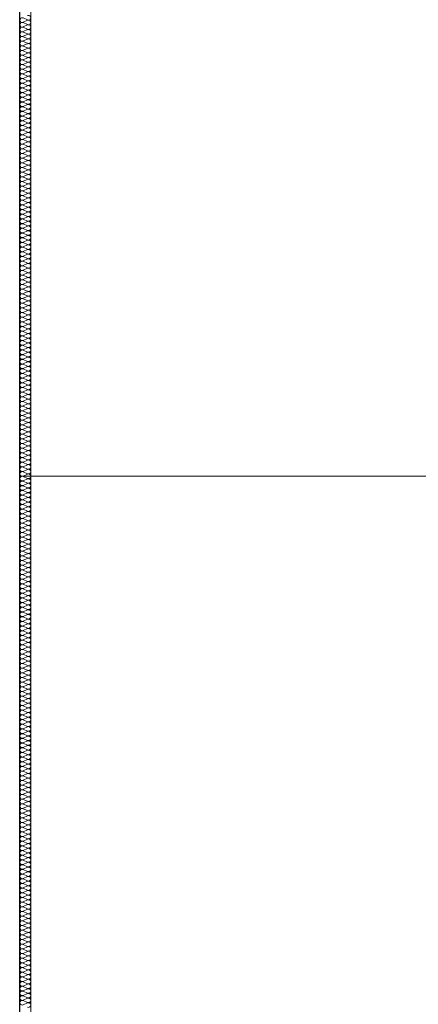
# Model space of a CAD drawing. Header units: inches. Extents: x -515158 to -470211, y -1887 to 84268.
# Tile 78 of 102: x -498823 to -497008, y 70415 to 74894. Entities that reach past the tile are written whole.
import ezdxf

# ---------------------------------------------------------------- set-up
doc = ezdxf.new("R2010")
doc.units = ezdxf.units.IN
doc.header["$MEASUREMENT"] = 0
for name, color, linetype, lineweight in [('#podkład', 252, 'Continuous', 9), ('Arch ocieplenie_Nr_Pióra__9', 252, 'Continuous', 9), ('Arch wykończenie_Nr_Pióra__3', 252, 'Continuous', 18), ('INWENT DACH_Nr_Pióra__21', 252, 'Continuous', 9), ('INWENT.ŚCIANY_Nr_Pióra__1', 252, 'Continuous', 25)]:
    doc.layers.add(name, color=color, linetype=linetype, lineweight=lineweight)
doc.layers.add('Arch ocieplenie', color=252, linetype='Continuous')

# ---------------------------------------------------------------- blocks, each defined once
blk = doc.blocks.new('Izolacja cieplna 14_210', base_point=(-497758.3, 79647.6))
at = {"layer": 'Arch ocieplenie_Nr_Pióra__9', "linetype": 'Continuous'}
for p, q in [((-497743.4, 76102.6), (-497723.2, 76093.7)), ((-497723.2, 76091.9), (-497743.4, 76083.1)), ((-497743.4, 76081.3), (-497723.2, 76072.4)), ((-497723.2, 76070.7), (-497743.4, 76061.8)), ((-497743.4, 76060), (-497723.2, 76051.2)), ((-497723.2, 76049.4), (-497743.4, 76040.5)), ((-497743.4, 76038.7), (-497723.2, 76029.9)), ((-497723.2, 76028.1), (-497743.4, 76019.2)), ((-497743.4, 76017.4), (-497723.2, 76008.6)), ((-497723.2, 76006.8), (-497743.4, 75997.9)), ((-497743.4, 75996.1), (-497723.2, 75987.3)), ((-497723.2, 75985.5), (-497743.4, 75976.7)), ((-497743.4, 75974.9), (-497723.2, 75966)), ((-497723.2, 75964.2), (-497743.4, 75955.4)), ((-497743.4, 75953.6), (-497723.2, 75944.7)), ((-497723.2, 75942.9), (-497743.4, 75934.1)), ((-497743.4, 75932.3), (-497723.2, 75923.4)), ((-497723.2, 75921.6), (-497743.4, 75912.8)), ((-497743.4, 75911), (-497723.2, 75902.1)), ((-497723.2, 75900.4), (-497743.4, 75891.5)), ((-497743.4, 75889.7), (-497723.2, 75880.9)), ((-497723.2, 75879.1), (-497743.4, 75870.2)), ((-497743.4, 75868.4), (-497723.2, 75859.6)), ((-497723.2, 75857.8), (-497743.4, 75848.9)), ((-497743.4, 75847.1), (-497723.2, 75838.3)), ((-497723.2, 75836.5), (-497743.4, 75827.6)), ((-497743.4, 75825.9), (-497723.2, 75817)), ((-497723.2, 75815.2), (-497743.4, 75806.4)), ((-497743.4, 75804.6), (-497723.2, 75795.7)), ((-497723.2, 75793.9), (-497743.4, 75785.1)), ((-497743.4, 75783.3), (-497723.2, 75774.4)), ((-497723.2, 75772.6), (-497743.4, 75763.8)), ((-497743.4, 75762), (-497723.2, 75753.1)), ((-497723.2, 75751.4), (-497743.4, 75742.5)), ((-497743.4, 75740.7), (-497723.2, 75731.9)), ((-497723.2, 75730.1), (-497743.4, 75721.2)), ((-497743.4, 75719.4), (-497723.2, 75710.6)), ((-497723.2, 75708.8), (-497743.4, 75699.9)), ((-497743.4, 75698.1), (-497723.2, 75689.3)), ((-497723.2, 75687.5), (-497743.4, 75678.6)), ((-497743.4, 75676.9), (-497723.2, 75668)), ((-497723.2, 75666.2), (-497743.4, 75657.4)), ((-497743.4, 75655.6), (-497723.2, 75646.7)), ((-497723.2, 75644.9), (-497743.4, 75636.1)), ((-497743.4, 75634.3), (-497723.2, 75625.4)), ((-497723.2, 75623.6), (-497743.4, 75614.8)), ((-497743.4, 75613), (-497723.2, 75604.1)), ((-497723.2, 75602.4), (-497743.4, 75593.5)), ((-497743.4, 75591.7), (-497723.2, 75582.9)), ((-497723.2, 75581.1), (-497743.4, 75572.2)), ((-497743.4, 75570.4), (-497723.2, 75561.6)), ((-497723.2, 75559.8), (-497743.4, 75550.9)), ((-497743.4, 75549.1), (-497723.2, 75540.3)), ((-497723.2, 75538.5), (-497743.4, 75529.6)), ((-497743.4, 75527.9), (-497723.2, 75519)), ((-497723.2, 75517.2), (-497743.4, 75508.4)), ((-497743.4, 75506.6), (-497723.2, 75497.7)), ((-497723.2, 75495.9), (-497743.4, 75487.1)), ((-497743.4, 75485.3), (-497723.2, 75476.4)), ((-497723.2, 75474.6), (-497743.4, 75465.8)), ((-497743.4, 75464), (-497723.2, 75455.1)), ((-497723.2, 75453.4), (-497743.4, 75444.5)), ((-497743.4, 75442.7), (-497723.2, 75433.9)), ((-497723.2, 75432.1), (-497743.4, 75423.2)), ((-497743.4, 75421.4), (-497723.2, 75412.6)), ((-497723.2, 75410.8), (-497743.4, 75401.9)), ((-497743.4, 75400.1), (-497723.2, 75391.3)), ((-497723.2, 75389.5), (-497743.4, 75380.6)), ((-497743.4, 75378.8), (-497723.2, 75370)), ((-497723.2, 75368.2), (-497743.4, 75359.4)), ((-497743.4, 75357.6), (-497723.2, 75348.7)), ((-497723.2, 75346.9), (-497743.4, 75338.1)), ((-497743.4, 75336.3), (-497723.2, 75327.4)), ((-497723.2, 75325.6), (-497743.4, 75316.8)), ((-497743.4, 75315), (-497723.2, 75306.1)), ((-497723.2, 75304.3), (-497743.4, 75295.5)), ((-497743.4, 75293.7), (-497723.2, 75284.8)), ((-497723.2, 75283.1), (-497743.4, 75274.2)), ((-497743.4, 75272.4), (-497723.2, 75263.6)), ((-497723.2, 75261.8), (-497743.4, 75252.9)), ((-497743.4, 75251.1), (-497723.2, 75242.3)), ((-497723.2, 75240.5), (-497743.4, 75231.6)), ((-497743.4, 75229.8), (-497723.2, 75221)), ((-497723.2, 75219.2), (-497743.4, 75210.3)), ((-497743.4, 75208.6), (-497723.2, 75199.7)), ((-497723.2, 75197.9), (-497743.4, 75189.1)), ((-497743.4, 75187.3), (-497723.2, 75178.4)), ((-497723.2, 75176.6), (-497743.4, 75167.8)), ((-497743.4, 75166), (-497723.2, 75157.1)), ((-497723.2, 75155.3), (-497743.4, 75146.5)), ((-497743.4, 75144.7), (-497723.2, 75135.8)), ((-497723.2, 75134.1), (-497743.4, 75125.2)), ((-497743.4, 75123.4), (-497723.2, 75114.6)), ((-497723.2, 75112.8), (-497743.4, 75103.9)), ((-497743.4, 75102.1), (-497723.2, 75093.3)), ((-497723.2, 75091.5), (-497743.4, 75082.6)), ((-497743.4, 75080.8), (-497723.2, 75072)), ((-497723.2, 75070.2), (-497743.4, 75061.3)), ((-497743.4, 75059.6), (-497723.2, 75050.7)), ((-497723.2, 75048.9), (-497743.4, 75040.1)), ((-497743.4, 75038.3), (-497723.2, 75029.4)), ((-497723.2, 75027.6), (-497743.4, 75018.8)), ((-497743.4, 75017), (-497723.2, 75008.1)), ((-497723.2, 75006.3), (-497743.4, 74997.5)), ((-497743.4, 74995.7), (-497723.2, 74986.8)), ((-497723.2, 74985.1), (-497743.4, 74976.2)), ((-497743.4, 74974.4), (-497723.2, 74965.6)), ((-497723.2, 74963.8), (-497743.4, 74954.9)), ((-497743.4, 74953.1), (-497723.2, 74944.3)), ((-497723.2, 74942.5), (-497743.4, 74933.6)), ((-497743.4, 74931.8), (-497723.2, 74923)), ((-497723.2, 74921.2), (-497743.4, 74912.3)), ((-497743.4, 74910.6), (-497723.2, 74901.7)), ((-497723.2, 74899.9), (-497743.4, 74891.1)), ((-497743.4, 74889.3), (-497723.2, 74880.4)), ((-497723.2, 74878.6), (-497743.4, 74869.8)), ((-497743.4, 74868), (-497723.2, 74859.1)), ((-497723.2, 74857.3), (-497743.4, 74848.5)), ((-497743.4, 74846.7), (-497723.2, 74837.8)), ((-497723.2, 74836.1), (-497743.4, 74827.2)), ((-497743.4, 74825.4), (-497723.2, 74816.6)), ((-497723.2, 74814.8), (-497743.4, 74805.9)), ((-497743.4, 74804.1), (-497723.2, 74795.3)), ((-497723.2, 74793.5), (-497743.4, 74784.6)), ((-497743.4, 74782.8), (-497723.2, 74774)), ((-497723.2, 74772.2), (-497743.4, 74763.3)), ((-497743.4, 74761.5), (-497723.2, 74752.7)), ((-497723.2, 74750.9), (-497743.4, 74742.1)), ((-497743.4, 74740.3), (-497723.2, 74731.4)), ((-497723.2, 74729.6), (-497743.4, 74720.8)), ((-497743.4, 74719), (-497723.2, 74710.1)), ((-497723.2, 74708.3), (-497743.4, 74699.5)), ((-497743.4, 74697.7), (-497723.2, 74688.8)), ((-497723.2, 74687), (-497743.4, 74678.2)), ((-497743.4, 74676.4), (-497723.2, 74667.5)), ((-497723.2, 74665.8), (-497743.4, 74656.9)), ((-497743.4, 74655.1), (-497723.2, 74646.3)), ((-497723.2, 74644.5), (-497743.4, 74635.6)), ((-497743.4, 74633.8), (-497723.2, 74625)), ((-497723.2, 74623.2), (-497743.4, 74614.3)), ((-497743.4, 74612.5), (-497723.2, 74603.7)), ((-497723.2, 74601.9), (-497743.4, 74593)), ((-497743.4, 74591.3), (-497723.2, 74582.4)), ((-497723.2, 74580.6), (-497743.4, 74571.8)), ((-497743.4, 74570), (-497723.2, 74561.1)), ((-497723.2, 74559.3), (-497743.4, 74550.5)), ((-497743.4, 74548.7), (-497723.2, 74539.8)), ((-497723.2, 74538), (-497743.4, 74529.2)), ((-497743.4, 74527.4), (-497723.2, 74518.5)), ((-497723.2, 74516.8), (-497743.4, 74507.9)), ((-497743.4, 74506.1), (-497723.2, 74497.3)), ((-497723.2, 74495.5), (-497743.4, 74486.6)), ((-497743.4, 74484.8), (-497723.2, 74476)), ((-497723.2, 74474.2), (-497743.4, 74465.3)), ((-497743.4, 74463.5), (-497723.2, 74454.7)), ((-497723.2, 74452.9), (-497743.4, 74444)), ((-497743.4, 74442.3), (-497723.2, 74433.4)), ((-497723.2, 74431.6), (-497743.4, 74422.8)), ((-497743.4, 74421), (-497723.2, 74412.1)), ((-497723.2, 74410.3), (-497743.4, 74401.5)), ((-497743.4, 74399.7), (-497723.2, 74390.8)), ((-497723.2, 74389), (-497743.4, 74380.2)), ((-497743.4, 74378.4), (-497723.2, 74369.5)), ((-497723.2, 74367.8), (-497743.4, 74358.9)), ((-497743.4, 74357.1), (-497723.2, 74348.3)), ((-497723.2, 74346.5), (-497743.4, 74337.6)), ((-497743.4, 74335.8), (-497723.2, 74327)), ((-497723.2, 74325.2), (-497743.4, 74316.3)), ((-497743.4, 74314.5), (-497723.2, 74305.7)), ((-497723.2, 74303.9), (-497743.4, 74295)), ((-497743.4, 74293.3), (-497723.2, 74284.4)), ((-497723.2, 74282.6), (-497743.4, 74273.8)), ((-497743.4, 74272), (-497723.2, 74263.1)), ((-497723.2, 74261.3), (-497743.4, 74252.5)), ((-497743.4, 74250.7), (-497723.2, 74241.8)), ((-497723.2, 74240), (-497743.4, 74231.2)), ((-497743.4, 74229.4), (-497723.2, 74220.5)), ((-497723.2, 74218.7), (-497743.4, 74209.9)), ((-497743.4, 74208.1), (-497723.2, 74199.3)), ((-497723.2, 74197.5), (-497743.4, 74188.6)), ((-497743.4, 74186.8), (-497723.2, 74178)), ((-497723.2, 74176.2), (-497743.4, 74167.3)), ((-497743.4, 74165.5), (-497723.2, 74156.7)), ((-497723.2, 74154.9), (-497743.4, 74146)), ((-497743.4, 74144.2), (-497723.2, 74135.4)), ((-497723.2, 74133.6), (-497743.4, 74124.7)), ((-497743.4, 74123), (-497723.2, 74114.1)), ((-497723.2, 74112.3), (-497743.4, 74103.5)), ((-497743.4, 74101.7), (-497723.2, 74092.8)), ((-497723.2, 74091), (-497743.4, 74082.2)), ((-497743.4, 74080.4), (-497723.2, 74071.5)), ((-497723.2, 74069.7), (-497743.4, 74060.9)), ((-497743.4, 74059.1), (-497723.2, 74050.2)), ((-497723.2, 74048.5), (-497743.4, 74039.6)), ((-497743.4, 74037.8), (-497723.2, 74029)), ((-497723.2, 74027.2), (-497743.4, 74018.3)), ((-497743.4, 74016.5), (-497723.2, 74007.7)), ((-497723.2, 74005.9), (-497743.4, 73997)), ((-497743.4, 73995.2), (-497723.2, 73986.4)), ((-497723.2, 73984.6), (-497743.4, 73975.7)), ((-497743.4, 73974), (-497723.2, 73965.1)), ((-497723.2, 73963.3), (-497743.4, 73954.5)), ((-497743.4, 73952.7), (-497723.2, 73943.8)), ((-497723.2, 73942), (-497743.4, 73933.2)), ((-497743.4, 73931.4), (-497723.2, 73922.5)), ((-497723.2, 73920.7), (-497743.4, 73911.9)), ((-497743.4, 73910.1), (-497723.2, 73901.2)), ((-497723.2, 73899.5), (-497743.4, 73890.6)), ((-497743.4, 73888.8), (-497723.2, 73880)), ((-497723.2, 73878.2), (-497743.4, 73869.3)), ((-497743.4, 73867.5), (-497723.2, 73858.7)), ((-497723.2, 73856.9), (-497743.4, 73848)), ((-497743.4, 73846.2), (-497723.2, 73837.4)), ((-497723.2, 73835.6), (-497743.4, 73826.7)), ((-497743.4, 73825), (-497723.2, 73816.1)), ((-497723.2, 73814.3), (-497743.4, 73805.5)), ((-497743.4, 73803.7), (-497723.2, 73794.8)), ((-497723.2, 73793), (-497743.4, 73784.2)), ((-497743.4, 73782.4), (-497723.2, 73773.5)), ((-497723.2, 73771.7), (-497743.4, 73762.9)), ((-497743.4, 73761.1), (-497723.2, 73752.2)), ((-497723.2, 73750.5), (-497743.4, 73741.6)), ((-497743.4, 73739.8), (-497723.2, 73731)), ((-497723.2, 73729.2), (-497743.4, 73720.3)), ((-497743.4, 73718.5), (-497723.2, 73709.7)), ((-497723.2, 73707.9), (-497743.4, 73699)), ((-497743.4, 73697.2), (-497723.2, 73688.4)), ((-497723.2, 73686.6), (-497743.4, 73677.7)), ((-497743.4, 73676), (-497723.2, 73667.1)), ((-497723.2, 73665.3), (-497743.4, 73656.5)), ((-497743.4, 73654.7), (-497723.2, 73645.8)), ((-497723.2, 73644), (-497743.4, 73635.2)), ((-497743.4, 73633.4), (-497723.2, 73624.5)), ((-497723.2, 73622.7), (-497743.4, 73613.9)), ((-497743.4, 73612.1), (-497723.2, 73603.2)), ((-497723.2, 73601.4), (-497743.4, 73592.6)), ((-497743.4, 73590.8), (-497723.2, 73582)), ((-497723.2, 73580.2), (-497743.4, 73571.3)), ((-497743.4, 73569.5), (-497723.2, 73560.7)), ((-497723.2, 73558.9), (-497743.4, 73550)), ((-497743.4, 73548.2), (-497723.2, 73539.4)), ((-497723.2, 73537.6), (-497743.4, 73528.7)), ((-497743.4, 73526.9), (-497723.2, 73518.1)), ((-497723.2, 73516.3), (-497743.4, 73507.4)), ((-497743.4, 73505.7), (-497723.2, 73496.8)), ((-497723.2, 73495), (-497743.4, 73486.2)), ((-497743.4, 73484.4), (-497723.2, 73475.5)), ((-497723.2, 73473.7), (-497743.4, 73464.9)), ((-497743.4, 73463.1), (-497723.2, 73454.2)), ((-497723.2, 73452.4), (-497743.4, 73443.6)), ((-497743.4, 73441.8), (-497723.2, 73432.9)), ((-497723.2, 73431.2), (-497743.4, 73422.3)), ((-497743.4, 73420.5), (-497723.2, 73411.7)), ((-497723.2, 73409.9), (-497743.4, 73401)), ((-497743.4, 73399.2), (-497723.2, 73390.4)), ((-497723.2, 73388.6), (-497743.4, 73379.7)), ((-497743.4, 73377.9), (-497723.2, 73369.1)), ((-497723.2, 73367.3), (-497743.4, 73358.4)), ((-497743.4, 73356.7), (-497723.2, 73347.8)), ((-497723.2, 73346), (-497743.4, 73337.2)), ((-497743.4, 73335.4), (-497723.2, 73326.5)), ((-497723.2, 73324.7), (-497743.4, 73315.9)), ((-497743.4, 73314.1), (-497723.2, 73305.2)), ((-497723.2, 73303.4), (-497743.4, 73294.6)), ((-497743.4, 73292.8), (-497723.2, 73283.9)), ((-497723.2, 73282.2), (-497743.4, 73273.3)), ((-497743.4, 73271.5), (-497723.2, 73262.7)), ((-497723.2, 73260.9), (-497743.4, 73252)), ((-497743.4, 73250.2), (-497723.2, 73241.4)), ((-497723.2, 73239.6), (-497743.4, 73230.7)), ((-497743.4, 73228.9), (-497723.2, 73220.1)), ((-497723.2, 73218.3), (-497743.4, 73209.4)), ((-497743.4, 73207.7), (-497723.2, 73198.8)), ((-497723.2, 73197), (-497743.4, 73188.2)), ((-497743.4, 73186.4), (-497723.2, 73177.5)), ((-497723.2, 73175.7), (-497743.4, 73166.9)), ((-497743.4, 73165.1), (-497723.2, 73156.2)), ((-497723.2, 73154.4), (-497743.4, 73145.6)), ((-497743.4, 73143.8), (-497723.2, 73134.9)), ((-497723.2, 73133.2), (-497743.4, 73124.3)), ((-497743.4, 73122.5), (-497723.2, 73113.7)), ((-497723.2, 73111.9), (-497743.4, 73103)), ((-497743.4, 73101.2), (-497723.2, 73092.4)), ((-497723.2, 73090.6), (-497743.4, 73081.7)), ((-497743.4, 73079.9), (-497723.2, 73071.1)), ((-497723.2, 73069.3), (-497743.4, 73060.4)), ((-497743.4, 73058.7), (-497723.2, 73049.8)), ((-497723.2, 73048), (-497743.4, 73039.2)), ((-497743.4, 73037.4), (-497723.2, 73028.5)), ((-497723.2, 73026.7), (-497743.4, 73017.9)), ((-497743.4, 73016.1), (-497723.2, 73007.2)), ((-497723.2, 73005.4), (-497743.4, 72996.6)), ((-497743.4, 72994.8), (-497723.2, 72985.9)), ((-497723.2, 72984.1), (-497743.4, 72975.3)), ((-497743.4, 72973.5), (-497723.2, 72964.7)), ((-497723.2, 72962.9), (-497743.4, 72954)), ((-497743.4, 72952.2), (-497723.2, 72943.4)), ((-497723.2, 72941.6), (-497743.4, 72932.7)), ((-497743.4, 72930.9), (-497723.2, 72922.1)), ((-497723.2, 72920.3), (-497743.4, 72911.4)), ((-497743.4, 72909.6), (-497723.2, 72900.8)), ((-497723.2, 72899), (-497743.4, 72890.1)), ((-497743.4, 72888.4), (-497723.2, 72879.5)), ((-497723.2, 72877.7), (-497743.4, 72868.9)), ((-497743.4, 72867.1), (-497723.2, 72858.2)), ((-497723.2, 72856.4), (-497743.4, 72847.6)), ((-497743.4, 72845.8), (-497723.2, 72836.9)), ((-497723.2, 72835.1), (-497743.4, 72826.3)), ((-497743.4, 72824.5), (-497723.2, 72815.6)), ((-497723.2, 72813.9), (-497743.4, 72805)), ((-497743.4, 72803.2), (-497723.2, 72794.4)), ((-497723.2, 72792.6), (-497743.4, 72783.7)), ((-497743.4, 72781.9), (-497723.2, 72773.1)), ((-497723.2, 72771.3), (-497743.4, 72762.4)), ((-497743.4, 72760.6), (-497723.2, 72751.8)), ((-497723.2, 72750), (-497743.4, 72741.1)), ((-497743.4, 72739.4), (-497723.2, 72730.5)), ((-497723.2, 72728.7), (-497743.4, 72719.9)), ((-497743.4, 72718.1), (-497723.2, 72709.2)), ((-497723.2, 72707.4), (-497743.4, 72698.6)), ((-497743.4, 72696.8), (-497723.2, 72687.9)), ((-497723.2, 72686.1), (-497743.4, 72677.3)), ((-497743.4, 72675.5), (-497723.2, 72666.6)), ((-497723.2, 72664.9), (-497743.4, 72656)), ((-497743.4, 72654.2), (-497723.2, 72645.4)), ((-497723.2, 72643.6), (-497743.4, 72634.7)), ((-497743.4, 72632.9), (-497723.2, 72624.1)), ((-497723.2, 72622.3), (-497743.4, 72613.4)), ((-497743.4, 72611.6), (-497723.2, 72602.8)), ((-497723.2, 72601), (-497743.4, 72592.1)), ((-497743.4, 72590.4), (-497723.2, 72581.5)), ((-497723.2, 72579.7), (-497743.4, 72570.9)), ((-497743.4, 72569.1), (-497723.2, 72560.2)), ((-497723.2, 72558.4), (-497743.4, 72549.6)), ((-497743.4, 72547.8), (-497723.2, 72538.9)), ((-497723.2, 72537.1), (-497743.4, 72528.3)), ((-497743.4, 72526.5), (-497723.2, 72517.6)), ((-497723.2, 72515.9), (-497743.4, 72507)), ((-497743.4, 72505.2), (-497723.2, 72496.4)), ((-497723.2, 72494.6), (-497743.4, 72485.7)), ((-497743.4, 72483.9), (-497723.2, 72475.1)), ((-497723.2, 72473.3), (-497743.4, 72464.4)), ((-497743.4, 72462.6), (-497723.2, 72453.8)), ((-497723.2, 72452), (-497743.4, 72443.1)), ((-497743.4, 72441.3), (-497723.2, 72432.5)), ((-497723.2, 72430.7), (-497743.4, 72421.9)), ((-497743.4, 72420.1), (-497723.2, 72411.2)), ((-497723.2, 72409.4), (-497743.4, 72400.6)), ((-497743.4, 72398.8), (-497723.2, 72389.9)), ((-497723.2, 72388.1), (-497743.4, 72379.3)), ((-497743.4, 72377.5), (-497723.2, 72368.6)), ((-497723.2, 72366.8), (-497743.4, 72358)), ((-497743.4, 72356.2), (-497723.2, 72347.3)), ((-497723.2, 72345.6), (-497743.4, 72336.7)), ((-497743.4, 72334.9), (-497723.2, 72326.1)), ((-497723.2, 72324.3), (-497743.4, 72315.4)), ((-497743.4, 72313.6), (-497723.2, 72304.8)), ((-497723.2, 72303), (-497743.4, 72294.1)), ((-497743.4, 72292.3), (-497723.2, 72283.5)), ((-497723.2, 72281.7), (-497743.4, 72272.8)), ((-497743.4, 72271.1), (-497723.2, 72262.2)), ((-497723.2, 72260.4), (-497743.4, 72251.6)), ((-497743.4, 72249.8), (-497723.2, 72240.9)), ((-497723.2, 72239.1), (-497743.4, 72230.3)), ((-497743.4, 72228.5), (-497723.2, 72219.6)), ((-497723.2, 72217.8), (-497743.4, 72209)), ((-497743.4, 72207.2), (-497723.2, 72198.3)), ((-497723.2, 72196.6), (-497743.4, 72187.7)), ((-497743.4, 72185.9), (-497723.2, 72177.1)), ((-497723.2, 72175.3), (-497743.4, 72166.4)), ((-497743.4, 72164.6), (-497723.2, 72155.8)), ((-497723.2, 72154), (-497743.4, 72145.1)), ((-497743.4, 72143.3), (-497723.2, 72134.5)), ((-497723.2, 72132.7), (-497743.4, 72123.8)), ((-497743.4, 72122.1), (-497723.2, 72113.2)), ((-497723.2, 72111.4), (-497743.4, 72102.6)), ((-497743.4, 72100.8), (-497723.2, 72091.9)), ((-497723.2, 72090.1), (-497743.4, 72081.3)), ((-497743.4, 72079.5), (-497723.2, 72070.6)), ((-497723.2, 72068.8), (-497743.4, 72060)), ((-497743.4, 72058.2), (-497723.2, 72049.3)), ((-497723.2, 72047.6), (-497743.4, 72038.7)), ((-497743.4, 72036.9), (-497723.2, 72028.1)), ((-497723.2, 72026.3), (-497743.4, 72017.4)), ((-497743.4, 72015.6), (-497723.2, 72006.8)), ((-497723.2, 72005), (-497743.4, 71996.1)), ((-497743.4, 71994.3), (-497723.2, 71985.5)), ((-497723.2, 71983.7), (-497743.4, 71974.8)), ((-497743.4, 71973.1), (-497723.2, 71964.2)), ((-497723.2, 71962.4), (-497743.4, 71953.6)), ((-497743.4, 71951.8), (-497723.2, 71942.9)), ((-497723.2, 71941.1), (-497743.4, 71932.3)), ((-497743.4, 71930.5), (-497723.2, 71921.6)), ((-497723.2, 71919.8), (-497743.4, 71911)), ((-497743.4, 71909.2), (-497723.2, 71900.3)), ((-497723.2, 71898.6), (-497743.4, 71889.7)), ((-497743.4, 71887.9), (-497723.2, 71879.1)), ((-497723.2, 71877.3), (-497743.4, 71868.4)), ((-497743.4, 71866.6), (-497723.2, 71857.8)), ((-497723.2, 71856), (-497743.4, 71847.1)), ((-497743.4, 71845.3), (-497723.2, 71836.5)), ((-497723.2, 71834.7), (-497743.4, 71825.8)), ((-497743.4, 71824), (-497723.2, 71815.2)), ((-497723.2, 71813.4), (-497743.4, 71804.6)), ((-497743.4, 71802.8), (-497723.2, 71793.9)), ((-497723.2, 71792.1), (-497743.4, 71783.3)), ((-497743.4, 71781.5), (-497723.2, 71772.6)), ((-497723.2, 71770.8), (-497743.4, 71762)), ((-497743.4, 71760.2), (-497723.2, 71751.3)), ((-497723.2, 71749.5), (-497743.4, 71740.7)), ((-497743.4, 71738.9), (-497723.2, 71730)), ((-497723.2, 71728.3), (-497743.4, 71719.4)), ((-497743.4, 71717.6), (-497723.2, 71708.8)), ((-497723.2, 71707), (-497743.4, 71698.1)), ((-497743.4, 71696.3), (-497723.2, 71687.5)), ((-497723.2, 71685.7), (-497743.4, 71676.8)), ((-497743.4, 71675), (-497723.2, 71666.2)), ((-497723.2, 71664.4), (-497743.4, 71655.5)), ((-497743.4, 71653.8), (-497723.2, 71644.9)), ((-497723.2, 71643.1), (-497743.4, 71634.3)), ((-497743.4, 71632.5), (-497723.2, 71623.6)), ((-497723.2, 71621.8), (-497743.4, 71613))]:
    blk.add_line(p, q, dxfattribs=at)
for centre, start_param, end_param in [((-497747.7, 76092.8), 2.7288, 6.695979), ((-497719, 76103.5), 5.870392, 9.837571), ((-497747.7, 76071.5), 2.7288, 6.695979), ((-497747.7, 76050.3), 2.7288, 6.695979), ((-497719, 76082.2), 5.870392, 9.837571), ((-497719, 76060.9), 5.870392, 9.837571), ((-497747.7, 76029), 2.7288, 6.695979), ((-497747.7, 76007.7), 2.7288, 6.695979), ((-497719, 76039.6), 5.870392, 9.837571), ((-497719, 76018.3), 5.870392, 9.837571), ((-497747.7, 75986.4), 2.7288, 6.695979), ((-497747.7, 75965.1), 2.7288, 6.695979), ((-497719, 75997), 5.870392, 9.837571), ((-497719, 75975.8), 5.870392, 9.837571), ((-497747.7, 75943.8), 2.7288, 6.695979), ((-497747.7, 75922.5), 2.7288, 6.695979), ((-497719, 75954.5), 5.870392, 9.837571), ((-497719, 75933.2), 5.870392, 9.837571), ((-497747.7, 75901.3), 2.7288, 6.695979), ((-497747.7, 75880), 2.7288, 6.695979), ((-497719, 75911.9), 5.870392, 9.837571), ((-497719, 75890.6), 5.870392, 9.837571), ((-497719, 75869.3), 5.870392, 9.837571), ((-497747.7, 75858.7), 2.7288, 6.695979), ((-497747.7, 75837.4), 2.7288, 6.695979), ((-497719, 75848), 5.870392, 9.837571), ((-497719, 75826.8), 5.870392, 9.837571), ((-497747.7, 75816.1), 2.7288, 6.695979), ((-497747.7, 75794.8), 2.7288, 6.695979), ((-497719, 75805.5), 5.870392, 9.837571), ((-497719, 75784.2), 5.870392, 9.837571), ((-497747.7, 75773.5), 2.7288, 6.695979), ((-497747.7, 75752.3), 2.7288, 6.695979), ((-497719, 75762.9), 5.870392, 9.837571), ((-497719, 75741.6), 5.870392, 9.837571), ((-497747.7, 75731), 2.7288, 6.695979), ((-497747.7, 75709.7), 2.7288, 6.695979), ((-497719, 75720.3), 5.870392, 9.837571), ((-497719, 75699), 5.870392, 9.837571), ((-497747.7, 75688.4), 2.7288, 6.695979), ((-497747.7, 75667.1), 2.7288, 6.695979), ((-497747.7, 75645.8), 2.7288, 6.695979), ((-497719, 75677.8), 5.870392, 9.837571), ((-497719, 75656.5), 5.870392, 9.837571), ((-497747.7, 75624.5), 2.7288, 6.695979), ((-497747.7, 75603.2), 2.7288, 6.695979), ((-497719, 75635.2), 5.870392, 9.837571), ((-497719, 75613.9), 5.870392, 9.837571), ((-497747.7, 75582), 2.7288, 6.695979), ((-497747.7, 75560.7), 2.7288, 6.695979), ((-497719, 75592.6), 5.870392, 9.837571), ((-497719, 75571.3), 5.870392, 9.837571), ((-497747.7, 75539.4), 2.7288, 6.695979), ((-497747.7, 75518.1), 2.7288, 6.695979), ((-497719, 75550), 5.870392, 9.837571), ((-497719, 75528.7), 5.870392, 9.837571), ((-497747.7, 75496.8), 2.7288, 6.695979), ((-497747.7, 75475.5), 2.7288, 6.695979), ((-497719, 75507.5), 5.870392, 9.837571), ((-497719, 75486.2), 5.870392, 9.837571), ((-497747.7, 75454.2), 2.7288, 6.695979), ((-497747.7, 75433), 2.7288, 6.695979), ((-497719, 75464.9), 5.870392, 9.837571), ((-497719, 75443.6), 5.870392, 9.837571), ((-497719, 75422.3), 5.870392, 9.837571), ((-497747.7, 75411.7), 2.7288, 6.695979), ((-497747.7, 75390.4), 2.7288, 6.695979), ((-497719, 75401), 5.870392, 9.837571), ((-497719, 75379.7), 5.870392, 9.837571), ((-497747.7, 75369.1), 2.7288, 6.695979), ((-497747.7, 75347.8), 2.7288, 6.695979), ((-497719, 75358.5), 5.870392, 9.837571), ((-497719, 75337.2), 5.870392, 9.837571), ((-497747.7, 75326.5), 2.7288, 6.695979), ((-497747.7, 75305.2), 2.7288, 6.695979), ((-497719, 75315.9), 5.870392, 9.837571), ((-497719, 75294.6), 5.870392, 9.837571), ((-497747.7, 75284), 2.7288, 6.695979), ((-497747.7, 75262.7), 2.7288, 6.695979), ((-497719, 75273.3), 5.870392, 9.837571), ((-497719, 75252), 5.870392, 9.837571), ((-497747.7, 75241.4), 2.7288, 6.695979), ((-497747.7, 75220.1), 2.7288, 6.695979), ((-497747.7, 75198.8), 2.7288, 6.695979), ((-497719, 75230.7), 5.870392, 9.837571), ((-497719, 75209.5), 5.870392, 9.837571), ((-497747.7, 75177.5), 2.7288, 6.695979), ((-497747.7, 75156.2), 2.7288, 6.695979), ((-497719, 75188.2), 5.870392, 9.837571), ((-497719, 75166.9), 5.870392, 9.837571), ((-497747.7, 75135), 2.7288, 6.695979), ((-497747.7, 75113.7), 2.7288, 6.695979), ((-497719, 75145.6), 5.870392, 9.837571), ((-497719, 75124.3), 5.870392, 9.837571), ((-497747.7, 75092.4), 2.7288, 6.695979), ((-497747.7, 75071.1), 2.7288, 6.695979), ((-497719, 75103), 5.870392, 9.837571), ((-497719, 75081.7), 5.870392, 9.837571), ((-497747.7, 75049.8), 2.7288, 6.695979), ((-497747.7, 75028.5), 2.7288, 6.695979), ((-497719, 75060.4), 5.870392, 9.837571), ((-497719, 75039.2), 5.870392, 9.837571), ((-497719, 75017.9), 5.870392, 9.837571), ((-497747.7, 75007.2), 2.7288, 6.695979), ((-497747.7, 74985.9), 2.7288, 6.695979), ((-497719, 74996.6), 5.870392, 9.837571), ((-497719, 74975.3), 5.870392, 9.837571), ((-497747.7, 74964.7), 2.7288, 6.695979), ((-497747.7, 74943.4), 2.7288, 6.695979), ((-497719, 74954), 5.870392, 9.837571), ((-497719, 74932.7), 5.870392, 9.837571), ((-497747.7, 74922.1), 2.7288, 6.695979), ((-497747.7, 74900.8), 2.7288, 6.695979), ((-497719, 74911.4), 5.870392, 9.837571), ((-497719, 74890.2), 5.870392, 9.837571), ((-497747.7, 74879.5), 2.7288, 6.695979), ((-497747.7, 74858.2), 2.7288, 6.695979), ((-497719, 74868.9), 5.870392, 9.837571), ((-497719, 74847.6), 5.870392, 9.837571), ((-497747.7, 74836.9), 2.7288, 6.695979), ((-497747.7, 74815.7), 2.7288, 6.695979), ((-497747.7, 74794.4), 2.7288, 6.695979), ((-497719, 74826.3), 5.870392, 9.837571), ((-497719, 74805), 5.870392, 9.837571), ((-497747.7, 74773.1), 2.7288, 6.695979), ((-497747.7, 74751.8), 2.7288, 6.695979), ((-497719, 74783.7), 5.870392, 9.837571), ((-497719, 74762.4), 5.870392, 9.837571), ((-497747.7, 74730.5), 2.7288, 6.695979), ((-497747.7, 74709.2), 2.7288, 6.695979), ((-497719, 74741.2), 5.870392, 9.837571), ((-497719, 74719.9), 5.870392, 9.837571), ((-497747.7, 74687.9), 2.7288, 6.695979), ((-497747.7, 74666.7), 2.7288, 6.695979), ((-497719, 74698.6), 5.870392, 9.837571), ((-497719, 74677.3), 5.870392, 9.837571), ((-497747.7, 74645.4), 2.7288, 6.695979), ((-497747.7, 74624.1), 2.7288, 6.695979), ((-497719, 74656), 5.870392, 9.837571), ((-497719, 74634.7), 5.870392, 9.837571), ((-497747.7, 74602.8), 2.7288, 6.695979), ((-497747.7, 74581.5), 2.7288, 6.695979), ((-497719, 74613.4), 5.870392, 9.837571), ((-497719, 74592.2), 5.870392, 9.837571), ((-497719, 74570.9), 5.870392, 9.837571), ((-497747.7, 74560.2), 2.7288, 6.695979), ((-497747.7, 74538.9), 2.7288, 6.695979), ((-497719, 74549.6), 5.870392, 9.837571), ((-497719, 74528.3), 5.870392, 9.837571), ((-497747.7, 74517.7), 2.7288, 6.695979), ((-497747.7, 74496.4), 2.7288, 6.695979), ((-497719, 74507), 5.870392, 9.837571), ((-497719, 74485.7), 5.870392, 9.837571), ((-497747.7, 74475.1), 2.7288, 6.695979), ((-497747.7, 74453.8), 2.7288, 6.695979), ((-497719, 74464.4), 5.870392, 9.837571), ((-497719, 74443.1), 5.870392, 9.837571), ((-497747.7, 74432.5), 2.7288, 6.695979), ((-497747.7, 74411.2), 2.7288, 6.695979), ((-497719, 74421.9), 5.870392, 9.837571), ((-497719, 74400.6), 5.870392, 9.837571), ((-497747.7, 74389.9), 2.7288, 6.695979), ((-497747.7, 74368.6), 2.7288, 6.695979), ((-497747.7, 74347.4), 2.7288, 6.695979), ((-497719, 74379.3), 5.870392, 9.837571), ((-497719, 74358), 5.870392, 9.837571), ((-497747.7, 74326.1), 2.7288, 6.695979), ((-497747.7, 74304.8), 2.7288, 6.695979), ((-497719, 74336.7), 5.870392, 9.837571), ((-497719, 74315.4), 5.870392, 9.837571), ((-497747.7, 74283.5), 2.7288, 6.695979), ((-497747.7, 74262.2), 2.7288, 6.695979), ((-497719, 74294.1), 5.870392, 9.837571), ((-497719, 74272.9), 5.870392, 9.837571), ((-497747.7, 74240.9), 2.7288, 6.695979), ((-497747.7, 74219.6), 2.7288, 6.695979), ((-497719, 74251.6), 5.870392, 9.837571), ((-497719, 74230.3), 5.870392, 9.837571), ((-497747.7, 74198.4), 2.7288, 6.695979), ((-497747.7, 74177.1), 2.7288, 6.695979), ((-497719, 74209), 5.870392, 9.837571), ((-497719, 74187.7), 5.870392, 9.837571), ((-497747.7, 74155.8), 2.7288, 6.695979), ((-497747.7, 74134.5), 2.7288, 6.695979), ((-497719, 74166.4), 5.870392, 9.837571), ((-497719, 74145.1), 5.870392, 9.837571), ((-497719, 74123.9), 5.870392, 9.837571), ((-497747.7, 74113.2), 2.7288, 6.695979), ((-497747.7, 74091.9), 2.7288, 6.695979), ((-497719, 74102.6), 5.870392, 9.837571), ((-497719, 74081.3), 5.870392, 9.837571), ((-497747.7, 74070.6), 2.7288, 6.695979), ((-497747.7, 74049.4), 2.7288, 6.695979), ((-497719, 74060), 5.870392, 9.837571), ((-497719, 74038.7), 5.870392, 9.837571), ((-497747.7, 74028.1), 2.7288, 6.695979), ((-497747.7, 74006.8), 2.7288, 6.695979), ((-497719, 74017.4), 5.870392, 9.837571), ((-497719, 73996.1), 5.870392, 9.837571), ((-497747.7, 73985.5), 2.7288, 6.695979), ((-497747.7, 73964.2), 2.7288, 6.695979), ((-497747.7, 73942.9), 2.7288, 6.695979), ((-497719, 73974.9), 5.870392, 9.837571), ((-497719, 73953.6), 5.870392, 9.837571), ((-497747.7, 73921.6), 2.7288, 6.695979), ((-497747.7, 73900.4), 2.7288, 6.695979), ((-497719, 73932.3), 5.870392, 9.837571), ((-497719, 73911), 5.870392, 9.837571), ((-497747.7, 73879.1), 2.7288, 6.695979), ((-497747.7, 73857.8), 2.7288, 6.695979), ((-497719, 73889.7), 5.870392, 9.837571), ((-497719, 73868.4), 5.870392, 9.837571), ((-497747.7, 73836.5), 2.7288, 6.695979), ((-497747.7, 73815.2), 2.7288, 6.695979), ((-497719, 73847.1), 5.870392, 9.837571), ((-497719, 73825.8), 5.870392, 9.837571), ((-497747.7, 73793.9), 2.7288, 6.695979), ((-497747.7, 73772.6), 2.7288, 6.695979), ((-497719, 73804.6), 5.870392, 9.837571), ((-497719, 73783.3), 5.870392, 9.837571), ((-497747.7, 73751.3), 2.7288, 6.695979), ((-497747.7, 73730.1), 2.7288, 6.695979), ((-497719, 73762), 5.870392, 9.837571), ((-497719, 73740.7), 5.870392, 9.837571), ((-497719, 73719.4), 5.870392, 9.837571), ((-497747.7, 73708.8), 2.7288, 6.695979), ((-497747.7, 73687.5), 2.7288, 6.695979), ((-497719, 73698.1), 5.870392, 9.837571), ((-497719, 73676.8), 5.870392, 9.837571), ((-497747.7, 73666.2), 2.7288, 6.695979), ((-497747.7, 73644.9), 2.7288, 6.695979), ((-497719, 73655.6), 5.870392, 9.837571), ((-497719, 73634.3), 5.870392, 9.837571), ((-497747.7, 73623.6), 2.7288, 6.695979), ((-497747.7, 73602.3), 2.7288, 6.695979), ((-497719, 73613), 5.870392, 9.837571), ((-497719, 73591.7), 5.870392, 9.837571), ((-497747.7, 73581.1), 2.7288, 6.695979), ((-497747.7, 73559.8), 2.7288, 6.695979), ((-497719, 73570.4), 5.870392, 9.837571), ((-497719, 73549.1), 5.870392, 9.837571), ((-497747.7, 73538.5), 2.7288, 6.695979), ((-497747.7, 73517.2), 2.7288, 6.695979), ((-497747.7, 73495.9), 2.7288, 6.695979), ((-497719, 73527.8), 5.870392, 9.837571), ((-497719, 73506.6), 5.870392, 9.837571), ((-497747.7, 73474.6), 2.7288, 6.695979), ((-497747.7, 73453.3), 2.7288, 6.695979), ((-497719, 73485.3), 5.870392, 9.837571), ((-497719, 73464), 5.870392, 9.837571), ((-497747.7, 73432.1), 2.7288, 6.695979), ((-497747.7, 73410.8), 2.7288, 6.695979), ((-497719, 73442.7), 5.870392, 9.837571), ((-497719, 73421.4), 5.870392, 9.837571), ((-497747.7, 73389.5), 2.7288, 6.695979), ((-497747.7, 73368.2), 2.7288, 6.695979), ((-497719, 73400.1), 5.870392, 9.837571), ((-497719, 73378.8), 5.870392, 9.837571), ((-497747.7, 73346.9), 2.7288, 6.695979), ((-497747.7, 73325.6), 2.7288, 6.695979), ((-497719, 73357.6), 5.870392, 9.837571), ((-497719, 73336.3), 5.870392, 9.837571), ((-497747.7, 73304.3), 2.7288, 6.695979), ((-497747.7, 73283), 2.7288, 6.695979), ((-497719, 73315), 5.870392, 9.837571), ((-497719, 73293.7), 5.870392, 9.837571), ((-497719, 73272.4), 5.870392, 9.837571), ((-497747.7, 73261.8), 2.7288, 6.695979), ((-497747.7, 73240.5), 2.7288, 6.695979), ((-497719, 73251.1), 5.870392, 9.837571), ((-497719, 73229.8), 5.870392, 9.837571), ((-497747.7, 73219.2), 2.7288, 6.695979), ((-497747.7, 73197.9), 2.7288, 6.695979), ((-497719, 73208.5), 5.870392, 9.837571), ((-497719, 73187.3), 5.870392, 9.837571), ((-497747.7, 73176.6), 2.7288, 6.695979), ((-497747.7, 73155.3), 2.7288, 6.695979), ((-497719, 73166), 5.870392, 9.837571), ((-497719, 73144.7), 5.870392, 9.837571), ((-497747.7, 73134), 2.7288, 6.695979), ((-497747.7, 73112.8), 2.7288, 6.695979), ((-497719, 73123.4), 5.870392, 9.837571), ((-497719, 73102.1), 5.870392, 9.837571), ((-497747.7, 73091.5), 2.7288, 6.695979), ((-497747.7, 73070.2), 2.7288, 6.695979), ((-497747.7, 73048.9), 2.7288, 6.695979), ((-497719, 73080.8), 5.870392, 9.837571), ((-497719, 73059.5), 5.870392, 9.837571), ((-497747.7, 73027.6), 2.7288, 6.695979), ((-497747.7, 73006.3), 2.7288, 6.695979), ((-497719, 73038.3), 5.870392, 9.837571), ((-497719, 73017), 5.870392, 9.837571), ((-497747.7, 72985), 2.7288, 6.695979), ((-497747.7, 72963.8), 2.7288, 6.695979), ((-497719, 72995.7), 5.870392, 9.837571), ((-497719, 72974.4), 5.870392, 9.837571), ((-497747.7, 72942.5), 2.7288, 6.695979), ((-497747.7, 72921.2), 2.7288, 6.695979), ((-497719, 72953.1), 5.870392, 9.837571), ((-497719, 72931.8), 5.870392, 9.837571), ((-497747.7, 72899.9), 2.7288, 6.695979), ((-497747.7, 72878.6), 2.7288, 6.695979), ((-497719, 72910.5), 5.870392, 9.837571), ((-497719, 72889.3), 5.870392, 9.837571), ((-497719, 72868), 5.870392, 9.837571), ((-497747.7, 72857.3), 2.7288, 6.695979), ((-497747.7, 72836), 2.7288, 6.695979), ((-497719, 72846.7), 5.870392, 9.837571), ((-497719, 72825.4), 5.870392, 9.837571), ((-497747.7, 72814.8), 2.7288, 6.695979), ((-497747.7, 72793.5), 2.7288, 6.695979), ((-497719, 72804.1), 5.870392, 9.837571), ((-497719, 72782.8), 5.870392, 9.837571), ((-497747.7, 72772.2), 2.7288, 6.695979), ((-497747.7, 72750.9), 2.7288, 6.695979), ((-497719, 72761.5), 5.870392, 9.837571), ((-497719, 72740.3), 5.870392, 9.837571), ((-497747.7, 72729.6), 2.7288, 6.695979), ((-497747.7, 72708.3), 2.7288, 6.695979), ((-497719, 72719), 5.870392, 9.837571), ((-497719, 72697.7), 5.870392, 9.837571), ((-497747.7, 72687), 2.7288, 6.695979), ((-497747.7, 72665.7), 2.7288, 6.695979), ((-497747.7, 72644.5), 2.7288, 6.695979), ((-497719, 72676.4), 5.870392, 9.837571), ((-497719, 72655.1), 5.870392, 9.837571), ((-497747.7, 72623.2), 2.7288, 6.695979), ((-497747.7, 72601.9), 2.7288, 6.695979), ((-497719, 72633.8), 5.870392, 9.837571), ((-497719, 72612.5), 5.870392, 9.837571), ((-497747.7, 72580.6), 2.7288, 6.695979), ((-497747.7, 72559.3), 2.7288, 6.695979), ((-497719, 72591.2), 5.870392, 9.837571), ((-497719, 72570), 5.870392, 9.837571), ((-497747.7, 72538), 2.7288, 6.695979), ((-497747.7, 72516.7), 2.7288, 6.695979), ((-497719, 72548.7), 5.870392, 9.837571), ((-497719, 72527.4), 5.870392, 9.837571), ((-497747.7, 72495.5), 2.7288, 6.695979), ((-497747.7, 72474.2), 2.7288, 6.695979), ((-497719, 72506.1), 5.870392, 9.837571), ((-497719, 72484.8), 5.870392, 9.837571), ((-497747.7, 72452.9), 2.7288, 6.695979), ((-497747.7, 72431.6), 2.7288, 6.695979), ((-497719, 72463.5), 5.870392, 9.837571), ((-497719, 72442.2), 5.870392, 9.837571), ((-497719, 72421), 5.870392, 9.837571), ((-497747.7, 72410.3), 2.7288, 6.695979), ((-497747.7, 72389), 2.7288, 6.695979), ((-497719, 72399.7), 5.870392, 9.837571), ((-497719, 72378.4), 5.870392, 9.837571), ((-497747.7, 72367.7), 2.7288, 6.695979), ((-497747.7, 72346.5), 2.7288, 6.695979), ((-497719, 72357.1), 5.870392, 9.837571), ((-497719, 72335.8), 5.870392, 9.837571), ((-497747.7, 72325.2), 2.7288, 6.695979), ((-497747.7, 72303.9), 2.7288, 6.695979), ((-497719, 72314.5), 5.870392, 9.837571), ((-497719, 72293.2), 5.870392, 9.837571), ((-497747.7, 72282.6), 2.7288, 6.695979), ((-497747.7, 72261.3), 2.7288, 6.695979), ((-497719, 72272), 5.870392, 9.837571), ((-497719, 72250.7), 5.870392, 9.837571), ((-497747.7, 72240), 2.7288, 6.695979), ((-497747.7, 72218.7), 2.7288, 6.695979), ((-497747.7, 72197.5), 2.7288, 6.695979), ((-497719, 72229.4), 5.870392, 9.837571), ((-497719, 72208.1), 5.870392, 9.837571), ((-497747.7, 72176.2), 2.7288, 6.695979), ((-497747.7, 72154.9), 2.7288, 6.695979), ((-497719, 72186.8), 5.870392, 9.837571), ((-497719, 72165.5), 5.870392, 9.837571), ((-497747.7, 72133.6), 2.7288, 6.695979), ((-497747.7, 72112.3), 2.7288, 6.695979), ((-497719, 72144.2), 5.870392, 9.837571), ((-497719, 72123), 5.870392, 9.837571), ((-497747.7, 72091), 2.7288, 6.695979), ((-497747.7, 72069.7), 2.7288, 6.695979), ((-497719, 72101.7), 5.870392, 9.837571), ((-497719, 72080.4), 5.870392, 9.837571), ((-497747.7, 72048.4), 2.7288, 6.695979), ((-497747.7, 72027.2), 2.7288, 6.695979), ((-497719, 72059.1), 5.870392, 9.837571), ((-497719, 72037.8), 5.870392, 9.837571), ((-497747.7, 72005.9), 2.7288, 6.695979), ((-497747.7, 71984.6), 2.7288, 6.695979), ((-497719, 72016.5), 5.870392, 9.837571), ((-497719, 71995.2), 5.870392, 9.837571), ((-497719, 71973.9), 5.870392, 9.837571), ((-497747.7, 71963.3), 2.7288, 6.695979), ((-497747.7, 71942), 2.7288, 6.695979), ((-497719, 71952.7), 5.870392, 9.837571), ((-497719, 71931.4), 5.870392, 9.837571), ((-497747.7, 71920.7), 2.7288, 6.695979), ((-497747.7, 71899.4), 2.7288, 6.695979), ((-497719, 71910.1), 5.870392, 9.837571), ((-497719, 71888.8), 5.870392, 9.837571), ((-497747.7, 71878.2), 2.7288, 6.695979), ((-497747.7, 71856.9), 2.7288, 6.695979), ((-497719, 71867.5), 5.870392, 9.837571), ((-497719, 71846.2), 5.870392, 9.837571), ((-497747.7, 71835.6), 2.7288, 6.695979), ((-497747.7, 71814.3), 2.7288, 6.695979), ((-497747.7, 71793), 2.7288, 6.695979), ((-497719, 71824.9), 5.870392, 9.837571), ((-497719, 71803.7), 5.870392, 9.837571), ((-497747.7, 71771.7), 2.7288, 6.695979), ((-497747.7, 71750.4), 2.7288, 6.695979), ((-497719, 71782.4), 5.870392, 9.837571), ((-497719, 71761.1), 5.870392, 9.837571), ((-497747.7, 71729.2), 2.7288, 6.695979), ((-497747.7, 71707.9), 2.7288, 6.695979), ((-497719, 71739.8), 5.870392, 9.837571), ((-497719, 71718.5), 5.870392, 9.837571), ((-497747.7, 71686.6), 2.7288, 6.695979), ((-497747.7, 71665.3), 2.7288, 6.695979), ((-497719, 71697.2), 5.870392, 9.837571), ((-497719, 71675.9), 5.870392, 9.837571), ((-497747.7, 71644), 2.7288, 6.695979), ((-497747.7, 71622.7), 2.7288, 6.695979), ((-497719, 71654.7), 5.870392, 9.837571), ((-497719, 71633.4), 5.870392, 9.837571), ((-497719, 71612.1), 5.870392, 9.837571)]:
    blk.add_ellipse(centre, major_axis=(0, -10.6), ratio=0.999134, start_param=start_param, end_param=end_param, dxfattribs=at)
blk = doc.blocks.new('p1')
at = {"layer": 'Arch wykończenie_Nr_Pióra__3', "color": 252, "linetype": 'Continuous'}
blk.add_line((-497708.3, 65624.3), (-497708.3, 77934.3), dxfattribs=at)
at = {"layer": 'INWENT DACH_Nr_Pióra__21', "color": 252, "linetype": 'Continuous'}
blk.add_line((-497758.3, 71804.3), (-488948.3, 71804.3), dxfattribs=at)
at = {"layer": 'INWENT.ŚCIANY_Nr_Pióra__1', "color": 252, "linetype": 'Continuous'}
blk.add_line((-497758.3, 65684.3), (-497758.3, 77799.3), dxfattribs=at)
at = {"layer": 'Arch ocieplenie', "color": 252, "linetype": 'Continuous', "lineweight": 13}
blk.add_blockref('Izolacja cieplna 14_210', (-497758.3, 77434.3), dxfattribs=at)

msp = doc.modelspace()

# ---------------------------------------------------------------- block references
at = {"layer": '#podkład'}
msp.add_blockref('p1', (-1064.1, 1012.8), dxfattribs=at)

doc.saveas('drawing.dxf')
